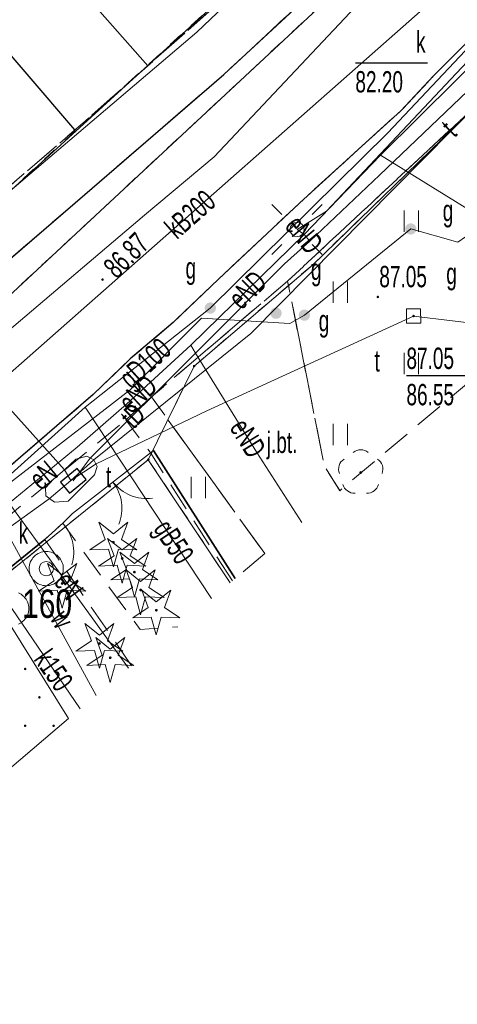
# Model space of a CAD drawing. Header units: metres. Extents: x 7504240 to 7504745, y 5782869 to 5783359.
# Tile 74 of 93: x 7504649 to 7504664, y 5783055 to 5783090. Entities that reach past the tile are written whole.
import ezdxf
from ezdxf.enums import TextEntityAlignment as Align

# ---------------------------------------------------------------- set-up
doc = ezdxf.new("R2010")
doc.units = ezdxf.units.M
doc.header["$MEASUREMENT"] = 0
for name, pattern in [('1.0_0.5', [1.5, 1, -0.5]), ('1.5_0.5', [2, 1.5, -0.5]), ('219-500', [0]), ('egug-500', [1, 0.5, -0.5]), ('l219_500', [0]), ('l32_500', [0]), ('otob_500', [0]), ('otof_500', [0])]:
    doc.linetypes.add(name, pattern=pattern)
doc.layers.get('0').update_dxf_attribs({"color": 2, "linetype": 'CONTINUOUS', "lineweight": 5})
for name, color, linetype in [('000 Inne (niezydentyfikowane)', 7, 'CONTINUOUS'), ('203-punkt graniczny', 7, 'CONTINUOUS'), ('211-numer działki ewidencyjnej', 7, 'CONTINUOUS'), ('216-obręb ewidencyjny', 7, 'CONTINUOUS'), ('218-kontur użytku gruntowego', 7, 'CONTINUOUS'), ('219-działka ewidencyjna', 7, 'CONTINUOUS'), ('brama', 7, 'CONTINUOUS'), ('chodnik', 7, 'CONTINUOUS'), ('drzewo iglaste', 7, 'CONTINUOUS'), ('drzewo liściaste', 7, 'CONTINUOUS'), ('furtka', 7, 'CONTINUOUS'), ('jezdnia', 7, 'CONTINUOUS'), ('jezdnia-Atr17', 7, 'CONTINUOUS'), ('komora podziemna', 7, 'CONTINUOUS'), ('krawężnik', 7, 'CONTINUOUS'), ('latarnia', 7, 'CONTINUOUS'), ('ogrodzenie trwałe', 7, 'CONTINUOUS'), ('pikieta sztuczna', 7, 'CONTINUOUS'), ('pikieta sztuczna-Atr2', 7, 'CONTINUOUS'), ('przewód elektroenergetyczny podziemny', 7, 'CONTINUOUS'), ('przewód elektroenergetyczny podziemny-Atr1', 7, 'CONTINUOUS'), ('przewód gazowy', 7, 'CONTINUOUS'), ('przewód gazowy-Atr1', 7, 'CONTINUOUS'), ('przewód kanalizacyjny', 7, 'CONTINUOUS'), ('przewód kanalizacyjny-Atr1', 7, 'CONTINUOUS'), ('przewód telekomunikacyjny podziemny', 7, 'CONTINUOUS'), ('przewód telekomunikacyjny podziemny-Atr1', 7, 'CONTINUOUS'), ('przewód wodociągowy', 7, 'CONTINUOUS'), ('przewód wodociągowy-Atr1', 7, 'CONTINUOUS'), ('rzędna', 7, 'CONTINUOUS'), ('rzędna-Atr2', 7, 'CONTINUOUS'), ('rzędna-Atr3', 7, 'CONTINUOUS'), ('skarpa nieumocniona', 7, 'CONTINUOUS'), ('trawnik', 7, 'CONTINUOUS'), ('wjazd do podziemia', 7, 'CONTINUOUS'), ('właz do komory lub kanału - kwadratowy', 7, 'CONTINUOUS'), ('właz do komory lub kanału - kwadratowy-Atr17', 7, 'CONTINUOUS'), ('właz do komory lub kanału - okrągły', 7, 'CONTINUOUS'), ('właz do komory lub kanału - okrągły-Atr17', 7, 'CONTINUOUS'), ('właz do komory lub kanału - prostokątny', 7, 'CONTINUOUS'), ('właz do komory lub kanału - prostokątny-Atr17', 7, 'CONTINUOUS'), ('zasuwa lub zawór', 7, 'CONTINUOUS'), ('zasuwa lub zawór-Atr17', 7, 'CONTINUOUS')]:
    doc.layers.add(name, color=color, linetype=linetype)
doc.styles.get("Standard").update_dxf_attribs({"font": 'Working1250', "width": 0.75})
doc.linetypes.add('902-500', pattern='A,3.75,0,[1,ksztalty.shx,S=0.5,R=0,X=0,Y=0],3.75', length=7.5)

# ---------------------------------------------------------------- blocks, each defined once
blk = doc.blocks.new('US22')
at = {"color": 0, "linetype": 'Continuous', "lineweight": 13}
blk.add_circle((0, 0), 0.25, dxfattribs=at)
blk = doc.blocks.new('OP011')
at = {"linetype": 'Continuous', "lineweight": 13}
h = blk.add_hatch(color=0, dxfattribs=at)
edge = h.paths.add_edge_path()
edge.add_arc((0, 0), 0.05, 0, 360)
at = {"color": 0, "linetype": 'Continuous', "lineweight": 13}
for p, q in [((-0.283, 0.093), (-0.512, 0.706)), ((-0.512, 0.706), (0, 0.299)), ((0, 0.299), (0.512, 0.706)), ((0.512, 0.706), (0.283, 0.093)), ((-0.828, -0.268), (-0.283, 0.093)), ((0.283, 0.093), (0.828, -0.268)), ((-0.175, -0.24), (-0.828, -0.268)), ((0, -0.87), (-0.175, -0.24)), ((0.175, -0.24), (0, -0.87)), ((0.828, -0.268), (0.175, -0.24))]:
    blk.add_line(p, q, dxfattribs=at)
blk = doc.blocks.new('SUPWP')
at = {"color": 0, "linetype": 'Continuous'}
blk.add_lwpolyline([(-0.375, -0.25), (0.375, -0.25), (0.375, 0.25), (-0.375, 0.25)], close=True, dxfattribs=at)
blk = doc.blocks.new('PW01')
at = {"linetype": 'Continuous', "lineweight": 13}
h = blk.add_hatch(color=0, dxfattribs=at)
edge = h.paths.add_edge_path()
edge.add_arc((0, 0), 0.045, 0, 360)
blk = doc.blocks.new('US25')
at = {"linetype": 'Continuous', "lineweight": 0}
h = blk.add_hatch(color=0, dxfattribs=at)
edge = h.paths.add_edge_path()
edge.add_arc((0, 0), 0.2, 0, 360)
blk = doc.blocks.new('SM01')
at = {"color": 0, "linetype": 'Continuous', "lineweight": 13}
for p, q in [((-0.53, 0.531), (-0.883, 0.884)), ((0.531, 0.531), (0.884, 0.884)), ((-0.53, -0.53), (-0.883, -0.883)), ((0.531, -0.53), (0.884, -0.883))]:
    blk.add_line(p, q, dxfattribs=at)
blk.add_circle((0, 0), 0.25, dxfattribs=at)
blk = doc.blocks.new('OP021')
at = {"linetype": 'Continuous', "lineweight": 13}
h = blk.add_hatch(color=0, dxfattribs=at)
edge = h.paths.add_edge_path()
edge.add_arc((0, 0), 0.05, 0, 360)
at = {"color": 0, "linetype": 'Continuous', "lineweight": 13}
for centre, start, end in [((0, 0.4), 49.272, 130.728), ((-0.38, 0.124), 121.308, 202.548), ((0.38, 0.124), 337.452, 58.692), ((-0.235, -0.324), 193.221, 274.871), ((0.235, -0.324), 265.129, 346.779)]:
    blk.add_arc(centre, 0.4, start, end, dxfattribs=at)
blk = doc.blocks.new('US22A')
at = {"color": 0, "linetype": 'Continuous', "lineweight": 0}
blk.add_lwpolyline([(-0.25, -0.25), (0.25, -0.25), (0.25, 0.25), (-0.25, 0.25)], close=True, dxfattribs=at)
blk = doc.blocks.new('OK02')
at = {"color": 0, "linetype": 'Continuous', "lineweight": 0}
for centre, start, end in [((-1.5, 0), 0, 60), ((1.5, 0), 120, 180)]:
    blk.add_arc(centre, 1.5, start, end, dxfattribs=at)
blk = doc.blocks.new('OK04')
at = {"color": 0, "linetype": 'Continuous', "lineweight": 0}
blk.add_arc((1.5, 0.001), 1.5, 120, 180, dxfattribs=at)
blk = doc.blocks.new('TU04')
at = {"color": 0, "linetype": 'Continuous', "lineweight": 13}
for p, q in [((0, 0), (0, 0.75)), ((0.5, 0), (0.5, 0.75))]:
    blk.add_line(p, q, dxfattribs=at)
blk = doc.blocks.new('203')
at = {"linetype": 'Continuous', "lineweight": 0}
h = blk.add_hatch(color=0, dxfattribs=at)
edge = h.paths.add_edge_path()
edge.add_arc((0, 0), 0.045, 0, 360)
blk = doc.blocks.new('PW02')
at = {"linetype": 'Continuous', "lineweight": 13}
h = blk.add_hatch(color=0, dxfattribs=at)
edge = h.paths.add_edge_path()
edge.add_arc((0, 0), 0.045, 0, 360)

msp = doc.modelspace()

# ---------------------------------------------------------------- linework, layer by layer
at = {"layer": '000 Inne (niezydentyfikowane)', "color": 7, "linetype": 'Continuous', "lineweight": 25, "flags": 128}
for points in [[(7504653.56, 5783088.02), (7504646.8, 5783095.67)], [(7504651, 5783085.77), (7504647.7, 5783089.6)]]:
    msp.add_lwpolyline(points, dxfattribs=at)
at = {"layer": '216-obręb ewidencyjny', "color": 7, "linetype": 'l32_500', "lineweight": 35, "flags": 128}
msp.add_lwpolyline([(7504676, 5783105.36), (7504628.61, 5783061.26)], dxfattribs=at)
at = {"layer": '218-kontur użytku gruntowego', "color": 3, "linetype": 'egug-500', "lineweight": 18, "flags": 128}
for points in [[(7504628.61, 5783061.26), (7504676, 5783105.36)], [(7504646.22, 5783081.36), (7504663.17, 5783096.81)], [(7504664.74, 5783086.24), (7504659.35, 5783081.02)], [(7504659.35, 5783081.02), (7504655.19, 5783077.47)], [(7504655.19, 5783077.47), (7504653.58, 5783074.18)], [(7504653.58, 5783074.18), (7504645.36, 5783067.54)], [(7504653.58, 5783074.18), (7504656.456, 5783069.854)]]:
    msp.add_lwpolyline(points, dxfattribs=at)
at = {"layer": '219-działka ewidencyjna', "color": 7, "linetype": 'l219_500', "lineweight": 18, "flags": 128}
msp.add_lwpolyline([(7504676, 5783105.36), (7504628.61, 5783061.26)], dxfattribs=at)
at = {"layer": '219-działka ewidencyjna', "color": 7, "linetype": '219-500', "lineweight": 18, "flags": 128}
for points in [[(7504676, 5783105.36), (7504628.61, 5783061.26)], [(7504646.22, 5783081.36), (7504663.17, 5783096.81)], [(7504659.35, 5783081.02), (7504664.74, 5783086.24)], [(7504655.19, 5783077.47), (7504659.35, 5783081.02)], [(7504653.58, 5783074.18), (7504655.19, 5783077.47)], [(7504645.36, 5783067.54), (7504653.58, 5783074.18)], [(7504653.58, 5783074.18), (7504656.456, 5783069.854)]]:
    msp.add_lwpolyline(points, dxfattribs=at)
at = {"layer": 'brama', "color": 7, "linetype": 'otob_500', "lineweight": 18, "flags": 128}
msp.add_lwpolyline([(7504653.76, 5783074.5), (7504650.91, 5783072.29)], dxfattribs=at)
at = {"layer": 'chodnik', "color": 7, "linetype": '1.0_0.5', "lineweight": 18, "flags": 128}
msp.add_lwpolyline([(7504653.69, 5783076.39), (7504652.79, 5783075.58), (7504646.58, 5783070.5), (7504645.81, 5783071.59), (7504646.46, 5783072.13), (7504648.75, 5783073.98), (7504650.36, 5783075.37), (7504651.64, 5783076.47), (7504652.94, 5783077.72), (7504654.45, 5783079), (7504656.05, 5783080.53), (7504658.9, 5783083.2), (7504660.96, 5783085.08), (7504662.46, 5783086.44), (7504663.61, 5783087.67), (7504665.49, 5783089.55), (7504667.4, 5783091.62), (7504671.52, 5783096.13), (7504679.47, 5783104.87), (7504681.4, 5783101.91), (7504681.91, 5783101.15), (7504681.24, 5783101.42), (7504680.28, 5783101.61), (7504679.46, 5783101.54), (7504678.68, 5783101.18), (7504677.25, 5783099.37), (7504671.26, 5783092.89), (7504664.8, 5783086.34), (7504658.48, 5783080.46)], close=True, dxfattribs=at)
msp.add_lwpolyline([(7504652.989, 5783066.94), (7504649.94, 5783071.38), (7504650.57, 5783071.95), (7504653.29, 5783068.21), (7504654.62, 5783068.311)], dxfattribs=at)
at = {"layer": 'furtka', "color": 7, "linetype": 'otof_500', "lineweight": 18, "flags": 128}
msp.add_lwpolyline([(7504650.57, 5783071.95), (7504649.94, 5783071.38)], dxfattribs=at)
at = {"layer": 'jezdnia', "color": 7, "linetype": '1.5_0.5', "lineweight": 18, "flags": 128}
for points in [[(7504258.91, 5783102.195), (7504259.32, 5783101.71), (7504260.19, 5783100.87), (7504261.03, 5783100.2), (7504262.23, 5783099.48), (7504263.58, 5783098.75), (7504271.27, 5783096.34), (7504273.07, 5783095.78), (7504273.4, 5783095.77), (7504279.31, 5783093.59), (7504279.17, 5783092.79), (7504278.85, 5783090.82), (7504278.64, 5783087.72), (7504278.81, 5783086.08), (7504282.18, 5783066.33), (7504283.44, 5783058.97), (7504284.42, 5783053.22), (7504284.91, 5783049.94), (7504285.49, 5783046.49), (7504285.84, 5783044.92), (7504286.31, 5783043.45), (7504286.85, 5783042.21), (7504287.36, 5783041.25), (7504289.58, 5783038.5), (7504293.54, 5783034.48), (7504295.7, 5783032.45), (7504300.71, 5783028.28), (7504305.95, 5783024.59), (7504308.28, 5783023.17), (7504310.62, 5783021.96), (7504313.43, 5783020.91), (7504340.95, 5783013.8), (7504343.87, 5783015), (7504366.83, 5783009.82), (7504368.46, 5783007.35), (7504380.09, 5783004.41), (7504392.58, 5783000.89), (7504409.71, 5782996.44), (7504418.79, 5782994.61), (7504427.67, 5782993.29), (7504438.12, 5782992.39), (7504446.48, 5782991.94), (7504453.86, 5782991.9), (7504457.37, 5782992.02), (7504461.74, 5782992.36), (7504466.89, 5782992.96), (7504475.17, 5782994.75), (7504481.39, 5782996.44), (7504489.89, 5782999.25), (7504498.82, 5783002.54), (7504509.98, 5783007.34), (7504522.54, 5783013.35), (7504529.26, 5783016.68), (7504538.28, 5783021.08), (7504546.06, 5783024.95), (7504563.03, 5783033.15), (7504576.07, 5783039.52), (7504582.27, 5783042.49), (7504590.59, 5783046.56), (7504598.34, 5783050.34), (7504604.14, 5783053.16), (7504612.18, 5783057.1), (7504619.41, 5783060.65), (7504623.25, 5783062.68), (7504628.55, 5783065.83), (7504632.69, 5783068.5), (7504637.19, 5783071.66), (7504640.42, 5783074.18), (7504646.93, 5783079.7), (7504651.35, 5783083.5), (7504656.24, 5783087.72), (7504659.96, 5783091.18), (7504663.58, 5783094.96), (7504668.61, 5783100.21), (7504672.24, 5783104.28), (7504673.98, 5783106.47), (7504676.16, 5783109.22), (7504677.92, 5783111.69), (7504683.21, 5783119.6), (7504692.97, 5783134.06), (7504697.28, 5783140.66), (7504703.94, 5783137.76), (7504702.01, 5783134.84), (7504700.11, 5783131.95), (7504682.52, 5783107.61), (7504681.53, 5783107.36), (7504680.83, 5783106.66), (7504679.47, 5783104.87), (7504671.52, 5783096.13), (7504667.4, 5783091.62), (7504665.49, 5783089.55), (7504663.61, 5783087.67), (7504662.46, 5783086.44), (7504660.96, 5783085.08), (7504658.9, 5783083.2), (7504656.05, 5783080.53), (7504654.45, 5783079), (7504652.94, 5783077.72), (7504651.64, 5783076.47), (7504650.36, 5783075.37), (7504648.75, 5783073.98), (7504646.46, 5783072.13), (7504645.81, 5783071.59), (7504644.26, 5783070.33), (7504641.19, 5783067.95), (7504637.74, 5783065.38), (7504634.35, 5783062.98), (7504630.46, 5783060.56), (7504628.13, 5783059.2), (7504623.19, 5783056.57), (7504609.99, 5783050.25), (7504604.6, 5783047.61), (7504591.25, 5783041.21), (7504585.49, 5783038.44), (7504574.11, 5783032.73), (7504572.98, 5783032.14), (7504571.83, 5783031.12), (7504570.86, 5783029.98), (7504570.06, 5783028.28), (7504569.86, 5783026.77), (7504569.7, 5783024.89), (7504570.78, 5783021.85), (7504573.24, 5783017.15), (7504573.89, 5783016.17), (7504582.776, 5783007.938)], [(7504657.676, 5783070.879), (7504653.69, 5783076.39), (7504658.48, 5783080.46), (7504659.77, 5783073.96), (7504660.312, 5783073.094)]]:
    msp.add_lwpolyline(points, dxfattribs=at)
at = {"layer": 'komora podziemna', "color": 30, "linetype": 'Continuous', "lineweight": 18, "flags": 128}
msp.add_lwpolyline([(7504650.63, 5783073.82), (7504651.03, 5783074.2), (7504651.42, 5783074.31), (7504651.66, 5783074.17), (7504651.78, 5783073.94), (7504651.69, 5783073.65), (7504650.76, 5783072.72), (7504650.28, 5783072.69), (7504649.97, 5783072.91), (7504649.96, 5783073.19), (7504650.24, 5783073.5)], close=True, dxfattribs=at)
at = {"layer": 'komora podziemna', "color": 34, "linetype": 'Continuous', "lineweight": 18, "flags": 128}
msp.add_lwpolyline([(7504650.59, 5783070.35), (7504650.58, 5783070.29), (7504650.58, 5783070.24), (7504650.56, 5783070.18), (7504650.54, 5783070.12), (7504650.52, 5783070.07), (7504650.49, 5783070.02), (7504650.45, 5783069.97), (7504650.41, 5783069.93), (7504650.37, 5783069.89), (7504650.32, 5783069.85), (7504650.27, 5783069.82), (7504650.22, 5783069.8), (7504650.16, 5783069.78), (7504650.1, 5783069.76), (7504650.05, 5783069.76), (7504649.99, 5783069.75), (7504649.93, 5783069.76), (7504649.87, 5783069.76), (7504649.81, 5783069.78), (7504649.76, 5783069.8), (7504649.7, 5783069.82), (7504649.65, 5783069.85), (7504649.61, 5783069.89), (7504649.56, 5783069.93), (7504649.52, 5783069.97), (7504649.49, 5783070.02), (7504649.46, 5783070.07), (7504649.43, 5783070.12), (7504649.41, 5783070.18), (7504649.4, 5783070.24), (7504649.39, 5783070.29), (7504649.39, 5783070.35), (7504649.39, 5783070.41), (7504649.4, 5783070.47), (7504649.41, 5783070.53), (7504649.43, 5783070.58), (7504649.46, 5783070.64), (7504649.49, 5783070.69), (7504649.52, 5783070.73), (7504649.56, 5783070.78), (7504649.61, 5783070.82), (7504649.65, 5783070.85), (7504649.7, 5783070.88), (7504649.76, 5783070.91), (7504649.81, 5783070.93), (7504649.87, 5783070.94), (7504649.93, 5783070.95), (7504649.99, 5783070.95), (7504650.05, 5783070.95), (7504650.1, 5783070.94), (7504650.16, 5783070.93), (7504650.22, 5783070.91), (7504650.27, 5783070.88), (7504650.32, 5783070.85), (7504650.37, 5783070.82), (7504650.41, 5783070.78), (7504650.45, 5783070.73), (7504650.49, 5783070.69), (7504650.52, 5783070.64), (7504650.54, 5783070.58), (7504650.56, 5783070.53), (7504650.58, 5783070.47), (7504650.58, 5783070.41)], close=True, dxfattribs=at)
msp.add_lwpolyline([(7504649.01, 5783069.5), (7504649.06, 5783069.48), (7504649.11, 5783069.45), (7504649.16, 5783069.41), (7504649.2, 5783069.37), (7504649.24, 5783069.33), (7504649.28, 5783069.28), (7504649.31, 5783069.23), (7504649.33, 5783069.18), (7504649.35, 5783069.12), (7504649.37, 5783069.07), (7504649.38, 5783069.01), (7504649.38, 5783068.95), (7504649.38, 5783068.89), (7504649.37, 5783068.83), (7504649.35, 5783068.78), (7504649.33, 5783068.72), (7504649.31, 5783068.67), (7504649.28, 5783068.62), (7504649.24, 5783068.57), (7504649.2, 5783068.53), (7504649.16, 5783068.49), (7504649.11, 5783068.45), (7504649.06, 5783068.42), (7504649.01, 5783068.4)], dxfattribs=at)
at = {"layer": 'krawężnik', "color": 7, "linetype": 'Continuous', "lineweight": 25, "flags": 128}
for points in [[(7504681.53, 5783107.36), (7504680.83, 5783106.66), (7504679.47, 5783104.87), (7504671.52, 5783096.13), (7504667.4, 5783091.62), (7504665.49, 5783089.55), (7504663.61, 5783087.67), (7504662.46, 5783086.44), (7504660.96, 5783085.08), (7504658.9, 5783083.2), (7504656.05, 5783080.53), (7504654.45, 5783079), (7504652.94, 5783077.72), (7504651.64, 5783076.47), (7504650.36, 5783075.37), (7504648.75, 5783073.98), (7504646.46, 5783072.13), (7504645.81, 5783071.59)], [(7504623.25, 5783062.68), (7504628.55, 5783065.83), (7504632.69, 5783068.5), (7504637.19, 5783071.66), (7504640.42, 5783074.18), (7504646.93, 5783079.7), (7504651.35, 5783083.5), (7504656.24, 5783087.72), (7504659.96, 5783091.18)]]:
    msp.add_lwpolyline(points, dxfattribs=at)
at = {"layer": 'ogrodzenie trwałe', "color": 7, "linetype": '902-500', "lineweight": 35, "flags": 128}
for points in [[(7504653.76, 5783074.5), (7504656.634, 5783070.003)], [(7504650.57, 5783071.95), (7504650.91, 5783072.29)], [(7504649.94, 5783071.38), (7504647.88, 5783069.71)]]:
    msp.add_lwpolyline(points, dxfattribs=at)
at = {"layer": 'przewód elektroenergetyczny podziemny', "color": 1, "linetype": 'Continuous', "lineweight": 18, "flags": 128}
for points in [[(7504659.06, 5783082.1), (7504661.74, 5783084.88), (7504665.75, 5783088.86), (7504670.25, 5783093.45), (7504675.86, 5783099.25), (7504679.27, 5783102.75), (7504681.68, 5783106.16), (7504683.1, 5783108.39), (7504686.4, 5783112.98), (7504689.43, 5783117.47), (7504692.38, 5783121.95), (7504696.01, 5783127.29), (7504700.16, 5783133.77), (7504709.44, 5783146.73)], [(7504677.92, 5783102.11), (7504659.85, 5783082.92), (7504658.81, 5783082.27)], [(7504655.24, 5783077.93), (7504658.37, 5783081.06), (7504659.26, 5783081.86), (7504661.71, 5783084.18), (7504667.91, 5783090.1), (7504673.43, 5783095.34), (7504676.19, 5783098.18), (7504676.95, 5783098.72)], [(7504513.3, 5783011.07), (7504523.69, 5783016.1), (7504539.83, 5783023.94), (7504547.76, 5783027.71), (7504560.67, 5783034.06), (7504578.95, 5783042.96), (7504584.15, 5783045.54), (7504595.01, 5783050.7), (7504607.82, 5783056.9), (7504616.05, 5783060.96), (7504622.94, 5783064.65), (7504628.33, 5783067.92), (7504632.39, 5783070.53), (7504638.06, 5783074.86), (7504643.21, 5783078.95), (7504655.29, 5783089.21), (7504661.5, 5783095.12)], [(7504661.74, 5783084.88), (7504669.008, 5783080.402)], [(7504658.81, 5783082.27), (7504659.06, 5783082.1), (7504659.26, 5783081.86)], [(7504655.07, 5783078.2), (7504659.06, 5783082.1)], [(7504651.08, 5783074.62), (7504652.81, 5783076.13), (7504655.07, 5783078.2), (7504655.24, 5783077.93)], [(7504655.24, 5783077.93), (7504657.4, 5783074.43), (7504658.974, 5783071.97)], [(7504648.69, 5783072.65), (7504651.08, 5783074.62)], [(7504648.69, 5783072.65), (7504649.7, 5783071.25), (7504652.883, 5783066.851)]]:
    msp.add_lwpolyline(points, dxfattribs=at)
at = {"layer": 'przewód gazowy', "color": 52, "linetype": 'Continuous', "lineweight": 18, "flags": 128}
for points in [[(7504655.76, 5783079.51), (7504662, 5783085.67), (7504673.66, 5783098.03), (7504676.04, 5783100.62), (7504681.62, 5783108.05), (7504687.92, 5783117.02), (7504710.74, 5783149.88), (7504723.81, 5783169.49)], [(7504659.07, 5783079.26), (7504662.81, 5783082.29), (7504664.47, 5783081.82), (7504664.74, 5783082.01), (7504667.39, 5783083.95), (7504666.84, 5783086.44), (7504673.08, 5783092.43)], [(7504648.26, 5783073.25), (7504651.36, 5783076.03), (7504655.76, 5783079.51)], [(7504607.7, 5783048.09), (7504628.81, 5783058.44), (7504631.64, 5783060.46), (7504636.59, 5783064.01), (7504652.94, 5783076.63), (7504655.45, 5783079.16), (7504658.56, 5783078.97), (7504659.07, 5783079.26)], [(7504651.36, 5783076.03), (7504655.799, 5783069.302)]]:
    msp.add_lwpolyline(points, dxfattribs=at)
at = {"layer": 'przewód kanalizacyjny', "color": 34, "linetype": 'Continuous', "lineweight": 18, "flags": 128}
for points in [[(7504641.44, 5783070.39), (7504644.94, 5783073.89), (7504663.74, 5783090.47)], [(7504648.78, 5783068.95), (7504651.18, 5783065.42)]]:
    msp.add_lwpolyline(points, dxfattribs=at)
at = {"layer": 'przewód telekomunikacyjny podziemny', "color": 30, "linetype": 'Continuous', "lineweight": 18, "flags": 128}
for points in [[(7504650.86, 5783073.45), (7504651.66, 5783074.17), (7504657.19, 5783078.61), (7504676.36, 5783098.02), (7504676.95, 5783098.72)], [(7504645.42, 5783079.64), (7504645.77, 5783079.24), (7504650.63, 5783073.82), (7504650.86, 5783073.45)], [(7504650.86, 5783073.45), (7504651.74, 5783074.03), (7504655.64, 5783075.9), (7504662.91, 5783079.23), (7504667.017, 5783078.729)], [(7504655.24, 5783077.93), (7504651.54, 5783074.24), (7504650.94, 5783073.44)], [(7504650.86, 5783073.45), (7504650.09, 5783072.81), (7504633.8, 5783061.09), (7504628.88, 5783057.59), (7504616.64, 5783051.94), (7504590.4, 5783038.6)]]:
    msp.add_lwpolyline(points, dxfattribs=at)
at = {"layer": 'przewód wodociągowy', "color": 5, "linetype": 'Continuous', "lineweight": 18, "flags": 128}
for points in [[(7504667.55, 5783097.2), (7504655.9, 5783084.83), (7504653.45, 5783082.77), (7504645.96, 5783076.42), (7504643.09, 5783074.04), (7504638.63, 5783071.05), (7504634.94, 5783068.55), (7504628.18, 5783063.85), (7504625.33, 5783061.89), (7504621.46, 5783059.59), (7504612.83, 5783055.74), (7504601.39, 5783050.07), (7504595.48, 5783046.74)], [(7504646.21, 5783076.2), (7504646.21, 5783075.89), (7504646.34, 5783075.75), (7504651.74, 5783065.89)]]:
    msp.add_lwpolyline(points, dxfattribs=at)
at = {"layer": 'rzędna-Atr2', "color": 7, "flags": 128}
for points in [[(7504660.861, 5783088.13), (7504663.393, 5783088.13)], [(7504662.658, 5783077.136), (7504665.19, 5783077.136)]]:
    msp.add_lwpolyline(points, dxfattribs=at)
at = {"layer": 'skarpa nieumocniona', "color": 7, "linetype": '1.0_0.5', "lineweight": 18, "flags": 128}
msp.add_lwpolyline([(7504380.26, 5783157.29), (7504360.6, 5783143.78), (7504316.18, 5783114.33), (7504308.12, 5783108.39), (7504301.16, 5783102.47), (7504297.24, 5783098.07), (7504295, 5783094.94), (7504291.32, 5783088.62), (7504289.64, 5783082.62), (7504289, 5783074.3), (7504289.05, 5783069.88), (7504290.14, 5783061.08), (7504292.11, 5783054.55), (7504294.02, 5783050.56), (7504299.26, 5783044.09), (7504307.08, 5783036.72), (7504312.87, 5783033.06), (7504316.58, 5783031.37), (7504328.4, 5783028.9), (7504351.13, 5783023.78), (7504363.39, 5783021.3), (7504413.85, 5783010.73), (7504431.69, 5783007.41), (7504436.75, 5783006.68), (7504449.41, 5783006.34), (7504455.77, 5783006.68), (7504466.29, 5783007.91), (7504473.68, 5783009.36), (7504480.69, 5783011.01), (7504494.41, 5783014.72), (7504506.9, 5783019.28), (7504519.45, 5783025.13), (7504534.08, 5783032.16), (7504551.57, 5783040.71), (7504569.46, 5783049.26), (7504587.18, 5783058.15), (7504598.88, 5783063.95), (7504609.85, 5783070.47), (7504626.84, 5783080.04), (7504636.35, 5783086.39), (7504644.85, 5783093.82), (7504653.4, 5783101.92), (7504661.84, 5783111.43), (7504671.68, 5783124.09), (7504681.81, 5783136.8), (7504682.99, 5783139.33), (7504682.99, 5783141.47), (7504681.9, 5783149.9), (7504687.5, 5783150.11), (7504691.23, 5783148.09), (7504688.67, 5783134.36), (7504687.62, 5783131.16), (7504670.58, 5783105.9), (7504665.57, 5783099.62), (7504660.83, 5783094.45), (7504651.28, 5783086.01), (7504639.63, 5783075.99), (7504633.77, 5783072.09), (7504616.16, 5783061.81), (7504605.84, 5783056.43), (7504578.71, 5783043.4), (7504537.89, 5783023.52), (7504518.91, 5783013.94), (7504507.93, 5783008.75), (7504501.44, 5783006.01), (7504493.81, 5783003.86), (7504483.25, 5783001.26), (7504466.9, 5782996.88), (7504461.31, 5782996.25), (7504448.12, 5782995.98), (7504439.68, 5782995.93), (7504424.97, 5782996.88), (7504417.47, 5782998.08), (7504402.32, 5783001.64), (7504382.41, 5783006.37), (7504367, 5783010.06), (7504349.55, 5783014.23), (7504312.94, 5783023.2), (7504304.88, 5783028.31), (7504298.92, 5783033.22), (7504294.33, 5783037.81), (7504290.06, 5783044.03), (7504286.84, 5783049.67), (7504284.73, 5783055.27), (7504283.46, 5783061.23), (7504282.72, 5783067.77), (7504282.14, 5783078.58), (7504282.35, 5783082.9), (7504283.67, 5783088.23), (7504285.41, 5783094.35), (7504288.53, 5783099.88), (7504292.8, 5783105.26), (7504299.13, 5783111.8), (7504305.14, 5783117.18), (7504311.05, 5783121.77), (7504324.28, 5783130.74), (7504335.99, 5783138.86), (7504380.83, 5783168.62), (7504391.47, 5783175.56), (7504419.98, 5783194.78), (7504441.54, 5783209.35), (7504458.79, 5783221.06), (7504464.22, 5783218.59), (7504462.78, 5783216.55), (7504450.84, 5783204.54), (7504448.08, 5783202.3), (7504441.38, 5783197.83), (7504424.07, 5783186.48), (7504393.68, 5783166.39)], close=True, dxfattribs=at)
msp.add_lwpolyline([(7504380.26, 5783157.29), (7504360.6, 5783143.78), (7504316.18, 5783114.33), (7504308.12, 5783108.39), (7504301.16, 5783102.47), (7504297.24, 5783098.07), (7504295, 5783094.94), (7504291.32, 5783088.62), (7504289.64, 5783082.62), (7504289, 5783074.3), (7504289.05, 5783069.88), (7504290.14, 5783061.08), (7504292.11, 5783054.55), (7504294.02, 5783050.56), (7504299.26, 5783044.09), (7504307.08, 5783036.72), (7504312.87, 5783033.06), (7504316.58, 5783031.37), (7504328.4, 5783028.9), (7504351.13, 5783023.78), (7504363.39, 5783021.3), (7504413.85, 5783010.73), (7504431.69, 5783007.41), (7504436.75, 5783006.68), (7504449.41, 5783006.34), (7504455.77, 5783006.68), (7504466.29, 5783007.91), (7504473.68, 5783009.36), (7504480.69, 5783011.01), (7504494.41, 5783014.72), (7504506.9, 5783019.28), (7504519.45, 5783025.13), (7504534.08, 5783032.16), (7504551.57, 5783040.71), (7504569.46, 5783049.26), (7504587.18, 5783058.15), (7504598.88, 5783063.95), (7504609.85, 5783070.47), (7504626.84, 5783080.04), (7504636.35, 5783086.39), (7504644.85, 5783093.82), (7504653.4, 5783101.92), (7504661.84, 5783111.43), (7504671.68, 5783124.09), (7504681.81, 5783136.8), (7504682.99, 5783139.33), (7504682.99, 5783141.47), (7504681.9, 5783149.9), (7504687.5, 5783150.11), (7504691.23, 5783148.09), (7504688.67, 5783134.36), (7504687.62, 5783131.16), (7504670.58, 5783105.9), (7504665.57, 5783099.62), (7504660.83, 5783094.45), (7504651.28, 5783086.01), (7504639.63, 5783075.99), (7504633.77, 5783072.09), (7504616.16, 5783061.81), (7504605.84, 5783056.43), (7504578.71, 5783043.4), (7504537.89, 5783023.52), (7504518.91, 5783013.94), (7504507.93, 5783008.75), (7504501.44, 5783006.01), (7504493.81, 5783003.86), (7504483.25, 5783001.26), (7504466.9, 5782996.88), (7504461.31, 5782996.25), (7504448.12, 5782995.98), (7504439.68, 5782995.93), (7504424.97, 5782996.88), (7504417.47, 5782998.08), (7504402.32, 5783001.64), (7504382.41, 5783006.37), (7504367, 5783010.06), (7504349.55, 5783014.23), (7504312.94, 5783023.2), (7504304.88, 5783028.31), (7504298.92, 5783033.22), (7504294.33, 5783037.81), (7504290.06, 5783044.03), (7504286.84, 5783049.67), (7504284.73, 5783055.27), (7504283.46, 5783061.23), (7504282.72, 5783067.77), (7504282.14, 5783078.58), (7504282.35, 5783082.9), (7504283.67, 5783088.23), (7504285.41, 5783094.35), (7504288.53, 5783099.88), (7504292.8, 5783105.26), (7504299.13, 5783111.8), (7504305.14, 5783117.18), (7504311.05, 5783121.77), (7504324.28, 5783130.74), (7504335.99, 5783138.86), (7504380.83, 5783168.62), (7504391.47, 5783175.56), (7504419.98, 5783194.78), (7504441.54, 5783209.35), (7504458.79, 5783221.06), (7504464.22, 5783218.59), (7504462.78, 5783216.55), (7504450.84, 5783204.54), (7504448.08, 5783202.3), (7504441.38, 5783197.83), (7504424.07, 5783186.48), (7504393.68, 5783166.39)], close=True, dxfattribs=at)
at = {"layer": 'trawnik', "color": 7, "linetype": '1.0_0.5', "lineweight": 18, "flags": 128}
for points in [[(7504691.23, 5783148.09), (7504691.28, 5783144.62), (7504691.32, 5783141.75), (7504691.36, 5783140.72), (7504691.28, 5783139.53), (7504691.11, 5783138.41), (7504690.82, 5783137.2), (7504690.57, 5783136.02), (7504690.01, 5783134.4), (7504689.44, 5783133.21), (7504688.74, 5783131.97), (7504687.9, 5783130.63), (7504687.34, 5783129.72), (7504686.29, 5783128.22), (7504684.5, 5783125.54), (7504681.33, 5783120.88), (7504678.4, 5783116.5), (7504676.07, 5783113.08), (7504677.92, 5783111.69), (7504676.16, 5783109.22), (7504673.98, 5783106.47), (7504672.24, 5783104.28), (7504668.61, 5783100.21), (7504663.58, 5783094.96), (7504659.96, 5783091.18), (7504656.24, 5783087.72), (7504651.35, 5783083.5), (7504646.93, 5783079.7), (7504640.42, 5783074.18), (7504637.19, 5783071.66), (7504632.69, 5783068.5), (7504628.55, 5783065.83), (7504623.25, 5783062.68), (7504619.41, 5783060.65), (7504612.18, 5783057.1), (7504604.14, 5783053.16), (7504598.34, 5783050.34), (7504590.59, 5783046.56), (7504582.27, 5783042.49), (7504576.07, 5783039.52), (7504563.03, 5783033.15), (7504546.06, 5783024.95), (7504538.28, 5783021.08), (7504529.26, 5783016.68), (7504522.54, 5783013.35), (7504509.98, 5783007.34), (7504498.82, 5783002.54), (7504489.89, 5782999.25), (7504481.39, 5782996.44), (7504475.17, 5782994.75), (7504466.89, 5782992.96), (7504461.74, 5782992.36), (7504457.37, 5782992.02), (7504453.86, 5782991.9), (7504446.48, 5782991.94), (7504438.12, 5782992.39), (7504427.67, 5782993.29), (7504418.79, 5782994.61), (7504409.71, 5782996.44), (7504392.58, 5783000.89), (7504380.09, 5783004.41), (7504368.46, 5783007.35), (7504366.83, 5783009.82), (7504367, 5783010.06), (7504382.41, 5783006.37), (7504402.32, 5783001.64), (7504417.47, 5782998.08), (7504424.97, 5782996.88), (7504439.68, 5782995.93), (7504461.31, 5782996.25), (7504466.9, 5782996.88), (7504483.25, 5783001.26), (7504493.81, 5783003.86), (7504501.44, 5783006.01), (7504507.93, 5783008.75), (7504518.91, 5783013.94), (7504537.89, 5783023.52), (7504578.71, 5783043.4), (7504605.84, 5783056.43), (7504616.16, 5783061.81), (7504633.77, 5783072.09), (7504639.63, 5783075.99), (7504645.78, 5783081.28), (7504651.28, 5783086.01), (7504660.83, 5783094.45), (7504661.5, 5783095.12), (7504665.57, 5783099.62), (7504670.58, 5783105.9), (7504687.62, 5783131.16), (7504688.67, 5783134.36)], [(7504681.24, 5783101.42), (7504681.91, 5783101.15), (7504686.14, 5783094.8), (7504660.31, 5783073.09), (7504659.77, 5783073.96), (7504658.48, 5783080.46), (7504664.8, 5783086.34), (7504671.26, 5783092.89), (7504677.25, 5783099.37), (7504678.68, 5783101.18), (7504679.46, 5783101.54), (7504680.28, 5783101.61)], [(7504657.68, 5783070.88), (7504656.54, 5783069.92), (7504653.64, 5783074.44), (7504652.79, 5783075.58), (7504653.69, 5783076.39)]]:
    msp.add_lwpolyline(points, close=True, dxfattribs=at)
at = {"layer": 'wjazd do podziemia', "color": 7, "linetype": 'Continuous', "lineweight": 18, "flags": 128}
msp.add_lwpolyline([(7504650.77, 5783065.08), (7504648.2, 5783062.91), (7504645.33, 5783067.69), (7504647.88, 5783069.71)], close=True, dxfattribs=at)

# ---------------------------------------------------------------- block references
at = {"layer": '203-punkt graniczny', "color": 7, "linetype": 'Continuous', "lineweight": 18}
for p in [(7504659.35, 5783081.02), (7504655.19, 5783077.47), (7504653.58, 5783074.18)]:
    msp.add_blockref('203', p, dxfattribs=at)
at = {"layer": 'brama', "color": 7, "linetype": 'Continuous', "lineweight": 18, "rotation": 217.791}
msp.add_blockref('OK02', (7504652.335, 5783073.395), dxfattribs=at)
at = {"layer": 'drzewo iglaste', "color": 94, "linetype": 'Continuous', "lineweight": 18}
for p in [(7504652.35, 5783071.28), (7504652.66, 5783070.71), (7504653.09, 5783070.23), (7504650.55, 5783069.83), (7504653.31, 5783069.6), (7504653.86, 5783068.89), (7504651.86, 5783067.72), (7504652.24, 5783067.22)]:
    msp.add_blockref('OP011', p, dxfattribs=at)
at = {"layer": 'drzewo liściaste', "color": 94, "linetype": 'Continuous', "lineweight": 18}
msp.add_blockref('OP021', (7504661.05, 5783073.73), dxfattribs=at)
at = {"layer": 'furtka', "color": 7, "linetype": 'Continuous', "lineweight": 18, "rotation": 222.138}
msp.add_blockref('OK04', (7504650.57, 5783071.95), dxfattribs=at)
at = {"layer": 'latarnia', "color": 7, "linetype": 'Continuous', "lineweight": 18}
msp.add_blockref('SM01', (7504658.81, 5783082.27), dxfattribs=at)
at = {"layer": 'pikieta sztuczna', "color": 7, "linetype": 'Continuous', "lineweight": 13}
for p in [(7504651.97, 5783080.51), (7504661.65, 5783079.9)]:
    msp.add_blockref('PW01', p, dxfattribs=at)
at = {"layer": 'rzędna', "color": 30, "linetype": 'Continuous', "lineweight": 18, "rotation": 90.71800000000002}
msp.add_blockref('PW01', (7504662.91, 5783079.23), dxfattribs=at)
at = {"layer": 'trawnik', "color": 7, "linetype": 'Continuous', "lineweight": 18}
for p in [(7504662.579, 5783082.189), (7504660.079, 5783079.689), (7504662.579, 5783077.189), (7504660.079, 5783074.689), (7504655.087, 5783072.828), (7504655.087, 5783072.828)]:
    msp.add_blockref('TU04', p, dxfattribs=at)
at = {"layer": 'wjazd do podziemia', "color": 7, "linetype": 'Continuous', "lineweight": 18}
for p in [(7504649.248, 5783066.828), (7504649.748, 5783065.828), (7504649.248, 5783064.828), (7504650.248, 5783064.828)]:
    msp.add_blockref('PW02', p, dxfattribs=at)
at = {"layer": 'właz do komory lub kanału - kwadratowy', "color": 7, "linetype": 'Continuous', "lineweight": 18, "rotation": 90.71800000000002}
msp.add_blockref('US22A', (7504662.91, 5783079.23), dxfattribs=at)
at = {"layer": 'właz do komory lub kanału - okrągły', "color": 7, "linetype": 'Continuous', "lineweight": 18}
msp.add_blockref('US22', (7504649.99, 5783070.35), dxfattribs=at)
at = {"layer": 'właz do komory lub kanału - prostokątny', "color": 7, "linetype": 'Continuous', "lineweight": 18, "rotation": 39.261}
msp.add_blockref('SUPWP', (7504650.94, 5783073.44), dxfattribs=at)
at = {"layer": 'zasuwa lub zawór', "color": 52, "linetype": 'Continuous', "lineweight": 18}
for p, rotation in [((7504662.81, 5783082.29), 308.762), ((7504655.76, 5783079.51), 140.139), ((7504658.07, 5783079.33), 140.139), ((7504659.07, 5783079.26), 140.139)]:
    msp.add_blockref('US25', p, dxfattribs=dict(at, rotation=rotation))

# ---------------------------------------------------------------- texts
at = {"layer": '211-numer działki ewidencyjnej', "color": 7, "linetype": 'Continuous', "lineweight": 18, "width": 0.79}
msp.add_text('160', height=1, dxfattribs=at).set_placement((7504650.9, 5783068.62), align=Align.RIGHT)
at = {"layer": 'jezdnia-Atr17', "color": 7, "width": 0.667}
msp.add_text('j.bt.', height=0.75, dxfattribs=at).set_placement((7504658.283, 5783074.79), align=Align.MIDDLE_CENTER)
at = {"layer": 'pikieta sztuczna-Atr2', "color": 7, "width": 0.667}
msp.add_text('86.87', height=0.75, rotation=45.047, dxfattribs=at).set_placement((7504652.471, 5783080.508))
msp.add_text('87.05', height=0.75, dxfattribs=at).set_placement((7504661.703, 5783080.241))
at = {"layer": 'przewód elektroenergetyczny podziemny-Atr1', "color": 1, "width": 0.667}
for s, rotation, p in [('eND', -50.194, (7504659.063, 5783082.096)), ('eND', 44.346, (7504657.067, 5783080.152)), ('eND', 42.487, (7504653.211, 5783076.497)), ('eND', -58.319, (7504657.087, 5783074.937)), ('eN', 39.498, (7504649.885, 5783073.635)), ('eN', -54.111, (7504650.786, 5783069.75))]:
    msp.add_text(s, height=0.75, rotation=rotation, dxfattribs=at).set_placement(p, align=Align.MIDDLE_CENTER)
at = {"layer": 'przewód gazowy-Atr1', "color": 52, "width": 0.667}
msp.add_text('gD100', height=0.75, rotation=42.166, dxfattribs=at).set_placement((7504653.46, 5783077.574), align=Align.MIDDLE_CENTER)
msp.add_text('gB50', height=0.75, rotation=303.416, dxfattribs=at).set_placement((7504654.05, 5783071.95), align=Align.MIDDLE_LEFT)
at = {"layer": 'przewód kanalizacyjny-Atr1', "color": 34, "width": 0.667}
msp.add_text('kB200', height=0.75, rotation=41.409, dxfattribs=at).set_placement((7504654.34, 5783082.18), align=Align.MIDDLE_LEFT)
msp.add_text('k150', height=0.75, rotation=305.159, dxfattribs=at).set_placement((7504650.254, 5783066.781), align=Align.MIDDLE_CENTER)
at = {"layer": 'przewód telekomunikacyjny podziemny-Atr1', "color": 30, "width": 0.667}
for s, rotation, p in [('t', 44.075, (7504664.147, 5783085.808)), ('tD', 44.922, (7504653.036, 5783075.732))]:
    msp.add_text(s, height=0.75, rotation=rotation, dxfattribs=at).set_placement(p, align=Align.MIDDLE_CENTER)
at = {"layer": 'przewód wodociągowy-Atr1', "color": 5, "width": 0.667}
msp.add_text('w', height=0.75, rotation=299.688, dxfattribs=at).set_placement((7504650.554, 5783068.573), align=Align.MIDDLE_CENTER)
at = {"layer": 'rzędna-Atr2', "color": 30, "width": 0.667}
msp.add_text('87.05', height=0.75, dxfattribs=at).set_placement((7504662.658, 5783077.144), align=Align.BOTTOM_LEFT)
at = {"layer": 'rzędna-Atr3', "color": 34, "width": 0.667}
msp.add_text('82.20', height=0.75, dxfattribs=at).set_placement((7504660.861, 5783086.862), align=Align.BOTTOM_LEFT)
at = {"layer": 'rzędna-Atr3', "color": 30, "width": 0.667}
msp.add_text('86.55', height=0.75, dxfattribs=at).set_placement((7504662.658, 5783075.868), align=Align.BOTTOM_LEFT)
at = {"layer": 'właz do komory lub kanału - kwadratowy-Atr17', "color": 7, "width": 0.667}
msp.add_text('t', height=0.75, dxfattribs=at).set_placement((7504661.535, 5783077.656), align=Align.MIDDLE_LEFT)
at = {"layer": 'właz do komory lub kanału - okrągły-Atr17', "color": 7, "width": 0.667}
for p in [(7504662.995, 5783088.862), (7504649.018, 5783071.601)]:
    msp.add_text('k', height=0.75, dxfattribs=at).set_placement(p, align=Align.MIDDLE_LEFT)
at = {"layer": 'właz do komory lub kanału - prostokątny-Atr17', "color": 7, "width": 0.667}
msp.add_text('t', height=0.75, dxfattribs=at).set_placement((7504652.089, 5783073.586), align=Align.MIDDLE_LEFT)
at = {"layer": 'zasuwa lub zawór-Atr17', "color": 52, "width": 0.667}
for p in [(7504663.934, 5783082.939), (7504654.888, 5783080.919), (7504659.298, 5783080.87), (7504664.058, 5783080.726), (7504659.571, 5783079.066)]:
    msp.add_text('g', height=0.75, dxfattribs=at).set_placement(p, align=Align.MIDDLE_LEFT)

doc.saveas('drawing.dxf')
